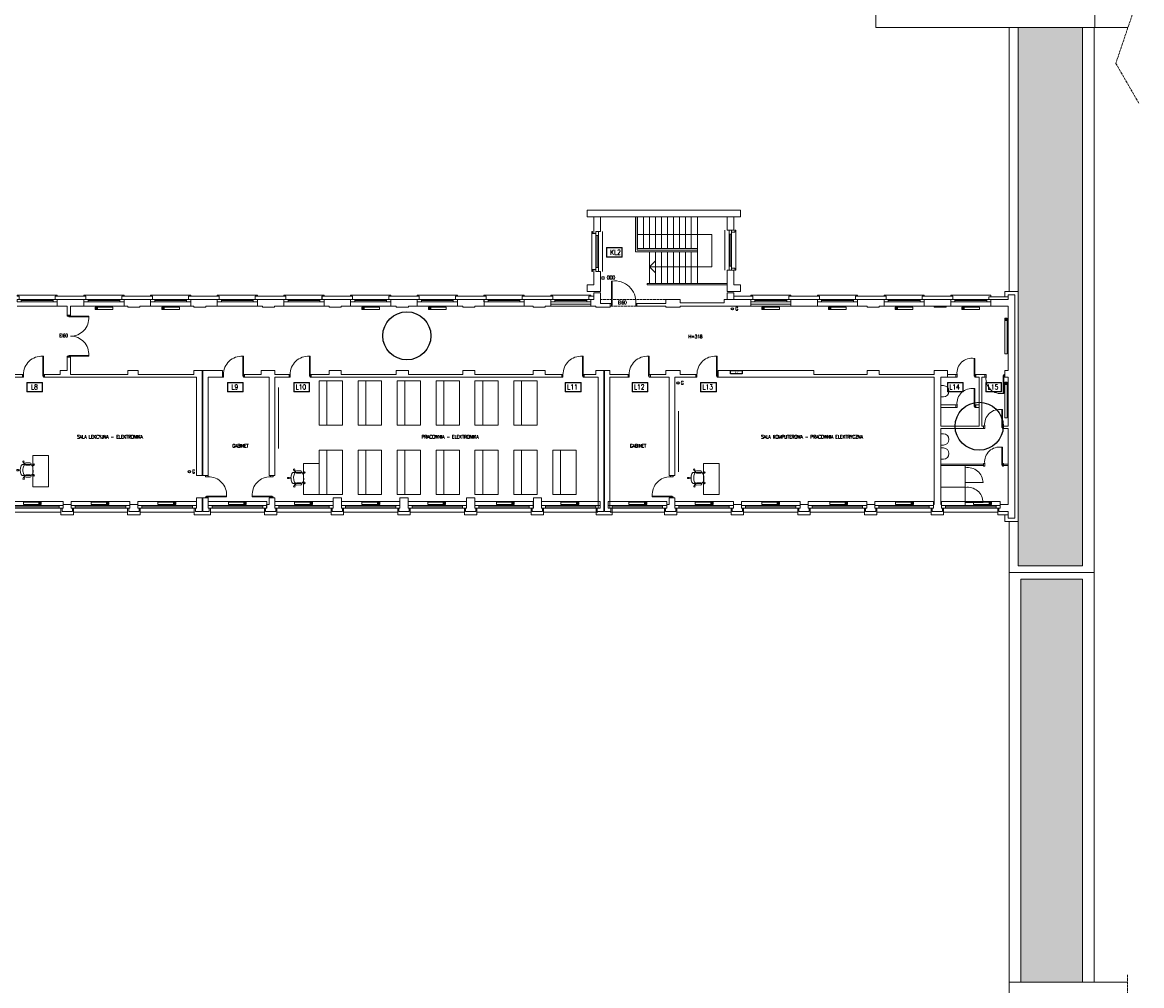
# Model space of a CAD drawing. Header units: millimetres. Extents: x -20020 to 55682, y 3351 to 17623.
# Tile 47 of 49: x 35066 to 40096, y 5928 to 10258. Entities that reach past the tile are written whole.
import ezdxf

# ---------------------------------------------------------------- set-up
doc = ezdxf.new("R2010")
doc.units = ezdxf.units.MM
doc.linetypes.add('ACAD_ISO02W100', pattern=[15, 12, -3])
doc.layers.get('0').update_dxf_attribs({"color": 252, "lineweight": 9})
for name, color, linetype, lineweight in [('0 - przerywana', 252, 'ACAD_ISO02W100', 9), ('0- stolarka', 252, 'Continuous', 9), ('0- widokowe', 252, 'Continuous', 9), ('000 STOLARKA', 252, 'Continuous', 9), ('000- DODATKI', 252, 'Continuous', 9), ('000- ŚCIANY', 252, 'Continuous', 9), ('000-NUMERY SALI', 252, 'Continuous', 9), ('Grzejniki CO na rzucie', 252, 'Continuous', 9), ('PIK_09_MEBLE', 252, 'Continuous', 9)]:
    doc.layers.add(name, color=color, linetype=linetype, lineweight=lineweight)
doc.layers.add('Znaki bezp.', color=10, linetype='Continuous')
doc.styles.add('GENERATED_STYLE_7', font='txt', dxfattribs={"width": 0.8})
doc.styles.get("Standard").update_dxf_attribs({"font": 'romans.shx', "width": 0.7})

# ---------------------------------------------------------------- blocks, each defined once
blk = doc.blocks.new('d90')
at = {"layer": '0- stolarka'}
for points in [[(-270.5, 3071.8), (-270.5, 3161.8), (-267.5, 3161.8), (-267.5, 3071.8), (-270.5, 3071.8)], [(-275.5, 3079.3), (-270.5, 3079.3), (-270.5, 3067.3), (-275.5, 3067.3), (-275.5, 3079.3)], [(-180.5, 3079.3), (-175.5, 3079.3), (-175.5, 3067.3), (-180.5, 3067.3), (-180.5, 3079.3)]]:
    blk.add_lwpolyline(points, dxfattribs=at)
blk.add_lwpolyline([(-180.5, 3079.3, 0.437586), (-267.5, 3161.8, 1.233982)], format="xyb", dxfattribs=at)
blk = doc.blocks.new('drzwi 2x90')
at = {"layer": '0- stolarka'}
for points in [[(5795.1, 5333.8), (5795.1, 5328.8), (5810.1, 5328.8), (5810.1, 5333.8), (5795.1, 5333.8)], [(5802.6, 5328.8), (5712.6, 5328.8), (5712.6, 5325.8), (5802.6, 5325.8), (5802.6, 5328.8)], [(5802.6, 5148.8), (5712.6, 5148.8), (5712.6, 5151.8), (5802.6, 5151.8), (5802.6, 5148.8)], [(5795.1, 5143.8), (5795.1, 5148.8), (5810.1, 5148.8), (5810.1, 5143.8), (5795.1, 5143.8)]]:
    blk.add_lwpolyline(points, dxfattribs=at)
for points in [[(5795.1, 5238.8, -0.437586), (5712.6, 5325.8, -1.233982)], [(5795.1, 5238.8, 0.437586), (5712.6, 5151.8, 1.233982)]]:
    blk.add_lwpolyline(points, format="xyb", dxfattribs=at)
blk = doc.blocks.new('OKNO 01')
at = {"layer": '0- stolarka'}
for points in [[(-526.8, 5012.8), (-706.8, 5012.8), (-706.8, 5001.8), (-526.8, 5001.8), (-526.8, 5012.8)], [(-688.6, 5012.8), (-688.6, 5001.8)], [(-688.6, 5007.3), (-545, 5007.3)], [(-545, 5012.8), (-545, 5001.8)]]:
    blk.add_lwpolyline(points, dxfattribs=at)
at = {"layer": '0- widokowe'}
for points in [[(-706.8, 5027.8), (-706.8, 5031.8), (-526.8, 5031.8), (-526.8, 5027.8)], [(-697.8, 5012.8), (-697.8, 5027.8), (-706.8, 5027.8)], [(-706.8, 4982.8), (-526.8, 4982.8)], [(-535.9, 5012.8), (-535.9, 5027.8), (-526.8, 5027.8)]]:
    blk.add_lwpolyline(points, dxfattribs=at)
blk = doc.blocks.new('OKNO 02')
at = {"layer": '0- stolarka'}
for points in [[(-795.8, 4074.8), (-532.4, 4074.8), (-532.4, 4085.8), (-795.8, 4085.8), (-795.8, 4074.8)], [(-777.7, 4074.8), (-777.7, 4085.8)], [(-550.6, 4080.3), (-777.7, 4080.3)], [(-550.6, 4074.8), (-550.6, 4085.8)]]:
    blk.add_lwpolyline(points, dxfattribs=at)
at = {"layer": '0- widokowe'}
for points in [[(-532.4, 4104.8), (-795.8, 4104.8)], [(-795.8, 4085.8), (-795.8, 4104.8)], [(-532.4, 4085.8), (-532.4, 4104.8)], [(-542.4, 4055.8), (-542.4, 4055.8), (-785.8, 4055.8), (-785.8, 4055.8)]]:
    blk.add_lwpolyline(points, dxfattribs=at)
blk = doc.blocks.new('d80')
at = {"layer": '0- stolarka'}
for points in [[(-1033.6, 5476.6), (-1033.6, 5471.6), (-1045.6, 5471.6), (-1045.6, 5476.6), (-1033.6, 5476.6)], [(-1041.1, 5471.6), (-961.1, 5471.6), (-961.1, 5468.6), (-1041.1, 5468.6), (-1041.1, 5471.6)], [(-1033.6, 5391.6), (-1033.6, 5386.6), (-1045.6, 5386.6), (-1045.6, 5391.6), (-1033.6, 5391.6)]]:
    blk.add_lwpolyline(points, dxfattribs=at)
blk.add_lwpolyline([(-1033.6, 5391.6, 0.496076), (-961.1, 5468.6, 1.233982)], format="xyb", dxfattribs=at)
blk = doc.blocks.new('INNY_P_ALH_LEFT_P_90_80_80_30_10')
for p, q in [((-380, -70), (-280, -70)), ((-380, -90), (-320, -90)), ((-380, -110), (-280, -110)), ((-380, -130), (-320, -130))]:
    blk.add_line(p, q)
for points in [[(-320, -50), (-320, 0), (-280, 0), (-280, -50)], [(280, -50), (280, 0), (320, 0), (320, -50)], [(-400, -150), (400, -150), (400, -50), (-400, -50), (-400, -150)]]:
    blk.add_lwpolyline(points)
blk = doc.blocks.new('GRZEJNIK DUŻY')
for p, q in [((-380, -70), (-280, -70)), ((-380, -90), (-320, -90)), ((-380, -110), (-280, -110)), ((-380, -130), (-320, -130))]:
    blk.add_line(p, q)
for points in [[(-320, -50), (-320, 0), (-280, 0), (-280, -50)], [(1080, -50), (1080, 0), (1120, 0), (1120, -50)], [(-400, -150), (1200, -150), (1200, -50), (-400, -50), (-400, -150)]]:
    blk.add_lwpolyline(points)
blk = doc.blocks.new('Z$W@#14095')
at = {"layer": 'PIK_09_MEBLE', "linetype": 'Continuous'}
for p, q in [((20.7, 60.7), (24.8, 63.6)), ((25.3, 54.2), (20.7, 60.7)), ((24.8, 63.6), (29.4, 57.1)), ((26.9, 55.4), (25.3, 54.2)), ((26.9, 55.4), (27.8, 56.1)), ((31.8, 48.4), (26.9, 55.4)), ((29.4, 57.1), (27.9, 56.1)), ((27.9, 56.1), (33.2, 48.9)), ((34.4, 49.3), (56.9, 56.5)), ((54.1, 63), (36.6, 57.4)), ((39.7, 47.9), (57.2, 53.5)), ((54.1, 63), (54.1, 63)), ((56.9, 56.5), (59.4, 56.5)), ((59.4, 56.5), (62, 56.1)), ((62, 56.1), (64.4, 55.3)), ((64.4, 55.3), (66.7, 54.1)), ((66.6, 57.1), (71.3, 63.5)), ((68.1, 56), (66.6, 57.1)), ((66.7, 54.1), (68.1, 56)), ((69.1, 55.2), (67.8, 53.4)), ((67.8, 53.4), (69.7, 51.8)), ((68, 56), (69, 55.3)), ((70.6, 54.1), (69.1, 55.2)), ((69.7, 51.8), (71.3, 49.8)), ((75.3, 60.6), (70.6, 54.1)), ((71.3, 63.5), (75.3, 60.6)), ((6.1, 16.6), (13.8, 19.1)), ((7.7, 11.9), (6.1, 16.6)), ((15.3, 14.3), (7.7, 11.9)), ((13.8, 19.1), (14.3, 17.3)), ((14.3, 17.3), (22, 19.8)), ((14.7, 16.1), (14.3, 17.3)), ((22.4, 18.5), (14.7, 16.1)), ((14.7, 16.1), (15.3, 14.3)), ((19.9, 38.6), (20.2, 40.2)), ((19.9, 29.1), (19.9, 38.6)), ((22, 19.8), (19.9, 29.1)), ((20.2, 40.2), (20.8, 41.8)), ((20.8, 41.8), (21.6, 43.2)), ((21.6, 43.2), (22.6, 44.5)), ((22, 19.8), (22.4, 18.5)), ((26.2, 9.7), (22.4, 18.5)), ((22.6, 44.5), (23.8, 45.7)), ((23.8, 45.7), (31.8, 48.4)), ((31.7, 2), (26.2, 9.7)), ((32.9, 0.8), (31.7, 2)), ((31.8, 48.5), (33.2, 49)), ((34.3, -0.1), (32.9, 0.8)), ((33.2, 48.9), (34.4, 49.3)), ((47.1, 1), (39, -1.5)), ((39.7, 47.9), (39.7, 47.9)), ((47.1, 1), (48.5, 1.5)), ((47.2, -7.6), (47.1, 1)), ((48.5, 1.4), (48.4, -7.6)), ((49.7, 1.7), (48.5, 1.4)), ((72.2, 9), (49.7, 1.7)), ((70.6, 11.7), (53.1, 6.1)), ((56.2, -3.4), (73.7, 2.2)), ((70.6, 11.7), (70.6, 11.7)), ((71.3, 49.8), (72.6, 47.7)), ((74.3, 10.5), (72.2, 9)), ((72.6, 47.7), (73.6, 45.4)), ((73.6, 45.4), (79.2, 27.8)), ((76.1, 12.3), (74.3, 10.5)), ((77.6, 14.4), (76.1, 12.3)), ((78.8, 16.7), (77.6, 14.4)), ((81, 16), (78.8, 16.7)), ((79.2, 27.8), (79.8, 25.3)), ((79.8, 20.3), (79.2, 17.8)), ((79.2, 17.8), (81.4, 17.1)), ((79.8, 25.3), (80, 22.8)), ((80, 22.8), (79.8, 20.3)), ((80.4, 14.2), (81, 16)), ((88, 11.7), (80.4, 14.2)), ((80.8, 15.7), (81.3, 17.2)), ((81.4, 17.1), (81.9, 18.9)), ((81.9, 18.9), (89.6, 16.4)), ((89.6, 16.4), (88, 11.7)), ((35.8, -0.8), (34.3, -0.1)), ((37.4, -1.3), (35.8, -0.8)), ((39, -1.5), (37.4, -1.3)), ((45.3, -15.6), (45.2, -7.6)), ((45.2, -7.6), (47.2, -7.6)), ((50.3, -15.6), (45.3, -15.6)), ((47.1, -7.5), (48.3, -7.5)), ((48.4, -7.6), (50.2, -7.6)), ((50.2, -7.6), (50.3, -15.6)), ((56.2, -3.4), (56.2, -3.4))]:
    blk.add_line(p, q, dxfattribs=at)
for centre, radius, start, end in [((38.1, 52.6), 5, 107.8491, 287.8491), ((55.6, 58.3), 5, 287.8491, 107.8491), ((58.1, 40.5), 16.2, 53.6526, 58.1201), ((74.9, 37.7), 44, 173.9437, 199.7938), ((41.4, 41.3), 10.3, 130.9193, 174.1814), ((75.8, 34.9), 44, 195.9043, 221.7545), ((50.7, 12.5), 10.3, 221.5167, 264.7788), ((54.6, 1.3), 5, 107.8491, 287.8491), ((72.1, 7), 5, 287.8491, 107.8491), ((63.8, 22.9), 16.2, 337.578, 342.0456)]:
    blk.add_arc(centre, radius, start, end, dxfattribs=at)

msp = doc.modelspace()

# ---------------------------------------------------------------- hatches: boundary and pattern name
at = {"layer": '0- widokowe', "transparency": 33554687}
h = msp.add_hatch(dxfattribs=at)
h.set_pattern_fill('AR-CONC', color=256, scale=0.5)
h.paths.add_polyline_path([(39541.2, 8013.81), (39541.2, 7814.81), (39830.86, 7814.81), (39830.86, 10235.81), (39541.2, 10235.81), (39541.2, 9047.81)])
h.paths.add_polyline_path([(39830.86, 7754.81), (39553.55, 7754.81), (39553.55, 5942.81), (39830.86, 5942.81)])

# ---------------------------------------------------------------- linework, layer by layer
at = {"layer": '0 - przerywana'}
for points in [[(40032.87, 11354.89), (39967.33, 11289.36), (40063.13, 11123.36), (39991, 10970.57), (40047.37, 10786.71), (39970.44, 10575.77), (40073.35, 10349.49), (39980.38, 10074.18), (40084.69, 9893.5)], [(37958.23, 9012.81), (37664.29, 9012.81)], [(37828.23, 8982.81), (37708.23, 8982.81)], [(40032.87, 5975.67), (40032.87, 5873.49), (39967.33, 5807.95), (40063.13, 5641.95), (39991, 5489.16), (40047.37, 5305.3), (39970.44, 5094.36), (40073.35, 4868.08), (39980.38, 4592.77), (40084.69, 4412.09), (39975.8, 4223.48), (40096.21, 4014.93), (40061.69, 3886.12), (40032.87, 3778.54), (40032.87, 3665.28)]]:
    msp.add_lwpolyline(points, dxfattribs=at)
at = {"layer": '0- stolarka'}
for points in [[(37713.23, 8987.31), (37713.23, 9095.31), (37716.23, 9095.31), (37716.23, 8987.31), (37713.23, 8987.31)], [(38519.28, 9012.81), (38339.28, 9012.81), (38339.28, 9001.81), (38519.28, 9001.81), (38519.28, 9012.81)], [(38357.44, 9012.81), (38357.44, 9001.81)], [(38357.44, 9007.31), (38501.11, 9007.31)], [(38501.11, 9001.81), (38501.11, 9012.81)], [(38818.94, 9012.81), (38638.94, 9012.81), (38638.94, 9001.81), (38818.94, 9001.81), (38818.94, 9012.81)], [(38657.11, 9007.31), (38800.77, 9007.31)], [(38800.77, 9001.81), (38800.77, 9012.81)], [(39118.6, 9012.81), (38938.6, 9012.81), (38938.6, 9001.81), (39118.6, 9001.81), (39118.6, 9012.81)], [(38956.77, 9012.81), (38956.77, 9001.81)], [(38956.77, 9007.31), (39100.43, 9007.31)], [(39100.43, 9001.81), (39100.43, 9012.81)], [(39418.26, 9012.81), (39238.26, 9012.81), (39238.26, 9001.81), (39418.26, 9001.81), (39418.26, 9012.81)], [(39256.43, 9012.81), (39256.43, 9001.81)], [(39256.43, 9007.31), (39400.09, 9007.31)], [(39400.09, 9001.81), (39400.09, 9012.81)], [(37708.23, 8994.81), (37713.23, 8994.81), (37713.23, 8982.81), (37708.23, 8982.81), (37708.23, 8994.81)], [(37823.23, 8994.81), (37828.23, 8994.81), (37828.23, 8982.81), (37823.23, 8982.81), (37823.23, 8994.81)], [(39193.43, 8168.81), (39303.43, 8168.81), (39303.43, 8266.81)], [(39303.43, 8168.81), (39303.43, 8085.81)]]:
    msp.add_lwpolyline(points, dxfattribs=at)
for points in [[(37823.23, 8994.81, 0.471246), (37716.23, 9095.31, 1.2339823)], [(39193.43, 8625.52), (39193.43, 8575.09), (39205.21, 8575.09, 1), (39205.21, 8625.52), (39193.43, 8625.52)], [(39193.43, 8408.5), (39193.43, 8358.07), (39205.21, 8358.07, 1), (39205.21, 8408.5), (39193.43, 8408.5)], [(39193.43, 8294.44), (39193.43, 8344.87), (39205.21, 8344.87, -1), (39205.21, 8294.44), (39193.43, 8294.44)], [(39303.43, 8189.17), (39383.43, 8189.17, 0.4617866), (39303.43, 8255.8, 0.8329065)], [(39303.43, 8100.5), (39383.43, 8100.5, 0.4617866), (39303.43, 8167.13, 0.8329065)]]:
    msp.add_lwpolyline(points, format="xyb", dxfattribs=at)
for points in [[(36399.9, 8446.75), (36399.9, 8646.75), (36434.9, 8646.75), (36434.9, 8446.75)], [(36434.9, 8446.75), (36434.9, 8646.75), (36504.9, 8646.75), (36504.9, 8446.75)], [(36574.9, 8446.75), (36574.9, 8646.75), (36609.9, 8646.75), (36609.9, 8446.75)], [(36609.9, 8446.75), (36609.9, 8646.75), (36679.9, 8646.75), (36679.9, 8446.75)], [(36749.9, 8446.75), (36749.9, 8646.75), (36784.9, 8646.75), (36784.9, 8446.75)], [(36784.9, 8446.75), (36784.9, 8646.75), (36854.9, 8646.75), (36854.9, 8446.75)], [(36924.9, 8446.75), (36924.9, 8646.75), (36959.9, 8646.75), (36959.9, 8446.75)], [(36959.9, 8446.75), (36959.9, 8646.75), (37029.9, 8646.75), (37029.9, 8446.75)], [(37099.9, 8446.75), (37099.9, 8646.75), (37134.9, 8646.75), (37134.9, 8446.75)], [(37134.9, 8446.75), (37134.9, 8646.75), (37204.9, 8646.75), (37204.9, 8446.75)], [(37274.9, 8446.75), (37274.9, 8646.75), (37309.9, 8646.75), (37309.9, 8446.75)], [(37309.9, 8446.75), (37309.9, 8646.75), (37379.9, 8646.75), (37379.9, 8446.75)], [(36399.9, 8135.58), (36399.9, 8335.58), (36434.9, 8335.58), (36434.9, 8135.58)], [(36434.9, 8135.58), (36434.9, 8335.58), (36504.9, 8335.58), (36504.9, 8135.58)], [(36574.9, 8135.58), (36574.9, 8335.58), (36609.9, 8335.58), (36609.9, 8135.58)], [(36609.9, 8135.58), (36609.9, 8335.58), (36679.9, 8335.58), (36679.9, 8135.58)], [(36749.9, 8135.58), (36749.9, 8335.58), (36784.9, 8335.58), (36784.9, 8135.58)], [(36784.9, 8135.58), (36784.9, 8335.58), (36854.9, 8335.58), (36854.9, 8135.58)], [(36924.9, 8135.58), (36924.9, 8335.58), (36959.9, 8335.58), (36959.9, 8135.58)], [(36959.9, 8135.58), (36959.9, 8335.58), (37029.9, 8335.58), (37029.9, 8135.58)], [(37099.9, 8135.58), (37099.9, 8335.58), (37134.9, 8335.58), (37134.9, 8135.58)], [(37134.9, 8135.58), (37134.9, 8335.58), (37204.9, 8335.58), (37204.9, 8135.58)], [(37274.9, 8135.58), (37274.9, 8335.58), (37309.9, 8335.58), (37309.9, 8135.58)], [(37309.9, 8135.58), (37309.9, 8335.58), (37379.9, 8335.58), (37379.9, 8135.58)], [(37449.9, 8135.58), (37449.9, 8335.58), (37484.9, 8335.58), (37484.9, 8135.58)], [(37484.9, 8135.58), (37484.9, 8335.58), (37554.9, 8335.58), (37554.9, 8135.58)]]:
    msp.add_lwpolyline(points, close=True, dxfattribs=at)
at = {"layer": '0- widokowe'}
msp.add_lwpolyline([(39886.2, 10235.81), (38902.2, 10235.81), (38902.2, 17554.14), (39886.2, 17554.14)], close=True, dxfattribs=at)
for points in [[(39501.2, 9047.81), (39501.2, 10235.81)], [(39541.2, 9047.81), (39541.2, 10235.81)], [(39830.86, 7814.81), (39830.86, 10235.81)], [(39883.2, 5942.81), (39883.2, 10235.81)], [(39886.2, 10235.81), (40034.96, 10235.81)], [(37820.91, 9241.4), (37820.91, 9383.81)], [(37828.5, 9233.81), (37828.5, 9383.81)], [(37830.81, 9383.81), (37830.81, 9241.4)], [(37857.81, 9383.81), (37857.81, 9241.4)], [(37884.81, 9383.81), (37884.81, 9241.4)], [(37911.81, 9383.81), (37911.81, 9241.4)], [(37938.81, 9383.81), (37938.81, 9305.02)], [(37965.81, 9383.81), (37965.81, 9241.4)], [(37992.81, 9383.81), (37992.81, 9241.4)], [(38019.81, 9383.81), (38019.81, 9241.4)], [(38045.81, 9383.81), (38045.81, 9241.4)], [(38071.81, 9383.81), (38071.81, 9241.4)], [(38099.81, 9383.81), (38099.81, 9083.81)], [(37830.81, 9305.02), (37938.81, 9305.02)], [(37830.81, 9299.81), (37830.81, 9241.4)], [(37938.81, 9305.02), (37938.81, 9241.4)], [(37938.81, 9305.02), (38164.77, 9305.02), (38164.77, 9159.34), (38099.81, 9159.34)], [(37820.91, 9226.22), (37820.91, 9241.4)], [(37820.91, 9226.22), (38099.81, 9226.22)], [(37828.5, 9241.4), (38099.81, 9241.4)], [(37828.5, 9233.81), (38099.81, 9233.81)], [(37884.81, 9226.22), (37884.81, 9083.81)], [(37911.81, 9226.22), (37911.81, 9083.81)], [(37938.81, 9226.22), (37938.81, 9083.81)], [(37965.81, 9226.22), (37965.81, 9083.81)], [(37992.81, 9226.22), (37992.81, 9083.81)], [(38019.81, 9226.22), (38019.81, 9083.81)], [(38045.81, 9226.22), (38045.81, 9083.81)], [(38071.81, 9226.22), (38071.81, 9083.81)], [(38099.81, 9159.34), (38099.81, 9159.34), (38099.81, 9159.34), (37884.81, 9159.5), (37911.81, 9186.5)], [(37884.81, 9159.5), (37911.81, 9132.5)], [(38233.81, 9143.81), (38233.81, 9083.81), (37874.32, 9083.81)], [(37874.32, 9083.81), (37874.32, 9077.81), (38233.81, 9077.81)], [(35213.9, 9012.81), (35213.9, 9027.81), (35222.99, 9027.81)], [(35351.66, 9012.81), (35351.66, 9027.81), (35222.99, 9027.81)], [(35513.57, 9012.81), (35513.57, 9027.81), (35522.65, 9027.81)], [(35651.32, 9012.81), (35651.32, 9027.81), (35522.65, 9027.81)], [(35813.23, 9012.81), (35813.23, 9027.81), (35822.31, 9027.81)], [(35813.23, 9012.81), (35813.23, 9027.81), (35822.31, 9027.81)], [(35950.98, 9012.81), (35950.98, 9027.81), (35822.31, 9027.81)], [(36112.89, 9012.81), (36112.89, 9027.81), (36121.98, 9027.81)], [(36112.89, 9012.81), (36112.89, 9027.81), (36121.98, 9027.81)], [(36250.64, 9012.81), (36250.64, 9027.81), (36121.98, 9027.81)], [(36412.55, 9012.81), (36412.55, 9027.81), (36421.64, 9027.81)], [(36412.55, 9012.81), (36412.55, 9027.81), (36421.64, 9027.81)], [(36550.31, 9012.81), (36550.31, 9027.81), (36421.64, 9027.81)], [(36712.22, 9012.81), (36712.22, 9027.81), (36721.3, 9027.81)], [(36849.97, 9012.81), (36849.97, 9027.81), (36721.3, 9027.81)], [(37011.88, 9012.81), (37011.88, 9027.81), (37020.96, 9027.81)], [(37011.88, 9012.81), (37011.88, 9027.81), (37020.96, 9027.81)], [(37149.63, 9012.81), (37149.63, 9027.81), (37020.96, 9027.81)], [(37311.54, 9012.81), (37311.54, 9027.81), (37320.63, 9027.81)], [(37449.29, 9012.81), (37449.29, 9027.81), (37320.63, 9027.81)], [(37611.2, 9012.81), (37611.2, 9027.81), (37620.29, 9027.81)], [(37611.2, 9012.81), (37611.2, 9027.81), (37620.29, 9027.81)], [(37620.29, 9027.81), (37634.29, 9027.81)], [(38348.28, 9012.81), (38348.28, 9027.81), (38263.81, 9027.81)], [(38339.28, 9027.81), (38339.28, 9031.81), (38519.28, 9031.81), (38519.28, 9027.81)], [(38510.19, 9012.81), (38510.19, 9027.81), (38519.28, 9027.81)], [(38647.94, 9012.81), (38647.94, 9027.81), (38519.28, 9027.81)], [(38638.94, 9027.81), (38638.94, 9031.81), (38818.94, 9031.81), (38818.94, 9027.81)], [(38809.85, 9012.81), (38809.85, 9027.81), (38818.94, 9027.81)], [(38947.61, 9012.81), (38947.61, 9027.81), (38818.94, 9027.81)], [(38938.6, 9027.81), (38938.6, 9031.81), (39118.6, 9031.81), (39118.6, 9027.81)], [(39109.52, 9012.81), (39109.52, 9027.81), (39118.6, 9027.81)], [(39247.27, 9012.81), (39247.27, 9027.81), (39118.6, 9027.81)], [(39238.26, 9027.81), (39238.26, 9031.81), (39418.26, 9031.81), (39418.26, 9024.81)], [(39409.18, 9012.81), (39409.18, 9024.81), (39496.2, 9024.81)], [(39481.2, 8043.81), (39481.2, 8013.81), (39541.2, 8013.81), (39541.2, 9047.81), (39481.2, 9047.81), (39481.2, 9024.81)], [(38339.28, 8982.81), (38519.28, 8982.81)], [(38638.94, 8982.81), (38818.94, 8982.81)], [(38938.6, 8982.81), (39118.6, 8982.81)], [(39238.26, 8982.81), (39418.26, 8982.81)], [(35295.39, 8074.81), (35295.39, 8043.81), (35239.39, 8043.81), (35239.39, 8074.81)], [(35595.05, 8074.81), (35595.05, 8043.81), (35539.05, 8043.81), (35539.05, 8074.81)], [(35910.93, 8074.81), (35910.93, 8043.81), (35838.71, 8043.81), (35838.71, 8074.81)], [(36209.7, 8074.81), (36209.7, 8043.81), (36153.7, 8043.81), (36153.7, 8074.81)], [(36509.36, 8074.81), (36509.36, 8043.81), (36453.36, 8043.81), (36453.36, 8074.81)], [(36809.24, 8074.81), (36809.24, 8043.81), (36753.02, 8043.81), (36753.02, 8074.81)], [(37108.9, 8074.81), (37108.9, 8043.81), (37052.69, 8043.81), (37052.69, 8074.81)], [(37408.35, 8074.81), (37408.35, 8043.81), (37352.35, 8043.81), (37352.35, 8074.81)], [(37716.23, 8074.81), (37716.23, 8043.81), (37644.01, 8043.81), (37644.01, 8074.81)], [(38007.67, 8074.81), (38007.67, 8043.81), (37951.67, 8043.81), (37951.67, 8074.81)], [(38307.34, 8074.81), (38307.34, 8043.81), (38251.34, 8043.81), (38251.34, 8074.81)], [(38607, 8074.81), (38607, 8043.81), (38551, 8043.81), (38551, 8074.81)], [(38906.66, 8074.81), (38906.66, 8043.81), (38850.66, 8043.81), (38850.66, 8074.81)], [(39206.32, 8074.81), (39206.32, 8043.81), (39150.32, 8043.81), (39150.32, 8074.81)], [(39496.2, 8043.81), (39449.99, 8043.81), (39449.99, 8074.81)], [(39501.2, 5942.81), (39501.2, 8013.81)], [(39541.2, 8013.81), (39541.2, 7814.81)], [(39541.2, 7814.81), (39830.86, 7814.81)], [(39501.2, 7784.81), (39883.2, 7784.81)], [(39553.55, 5942.81), (39553.55, 7754.81)], [(39553.55, 7754.81), (39830.86, 7754.81)], [(39830.86, 5942.81), (39830.86, 7754.81)], [(39501.2, 5942.81), (39501.2, 5032.81)], [(39501.2, 5942.81), (40032.87, 5942.81)]]:
    msp.add_lwpolyline(points, dxfattribs=at)
at = {"layer": '000 STOLARKA'}
for points in [[(39261.77, 8527.13), (39261.77, 8539.13), (39193.43, 8539.13)], [(39261.77, 8527.13), (39193.43, 8527.13)], [(39365.99, 8527.13), (39351.77, 8527.13), (39351.77, 8539.13), (39365.99, 8539.13)], [(39193.43, 8266.81), (39386.19, 8266.81), (39386.19, 8272.81), (39193.43, 8272.81)], [(39496.2, 8272.81), (39476.19, 8272.81), (39476.19, 8266.81), (39496.2, 8266.81)]]:
    msp.add_lwpolyline(points, dxfattribs=at)
at = {"layer": '000- DODATKI'}
msp.add_lwpolyline([(37670.46, 9114.83), (37681.42, 9114.83), (37681.42, 9103.87), (37670.46, 9103.87)], close=True, dxfattribs=at)
for points in [[(36217.02, 8616.09), (36217.02, 8343.24)], [(38014.83, 8510.1), (38014.83, 8237.25)]]:
    msp.add_lwpolyline(points, dxfattribs=at)
at = {"layer": '000- ŚCIANY'}
for points in [[(37634.29, 9383.81), (37604.29, 9383.81), (37604.29, 9413.81), (38263.81, 9413.81), (38293.81, 9413.81), (38293.81, 9383.81), (37664.29, 9383.81)], [(37664.29, 9318.81), (37664.29, 9383.81), (37634.29, 9383.81), (37634.29, 9318.81)], [(38263.81, 9323.81), (38263.81, 9383.81), (38233.81, 9383.81), (38233.81, 9323.81)], [(38233.81, 9383.81), (38233.81, 9323.81)], [(37634.29, 9318.81), (37634.29, 9309.8), (37643.79, 9309.8), (37643.79, 9318.81)], [(37643.79, 9318.81), (37664.29, 9318.81)], [(38263.81, 9323.81), (38233.81, 9323.81)], [(37634.29, 9138.81), (37634.29, 9147.89), (37643.79, 9147.89), (37643.79, 9138.81)], [(37634.29, 9143.81), (37634.29, 9077.81)], [(37634.29, 9077.81), (37634.29, 9143.81), (37634.29, 9143.81)], [(37634.29, 9047.81), (37664.29, 9047.81), (37664.29, 9138.81)], [(37643.79, 9138.81), (37664.29, 9138.81)], [(38233.81, 9143.81), (38233.81, 9047.81)], [(38263.81, 9143.81), (38233.81, 9143.81)], [(38263.81, 9077.81), (38263.81, 9143.81)], [(37634.29, 9047.81), (37604.29, 9047.81), (37604.29, 9077.81), (37634.29, 9077.81)], [(38233.81, 9047.81), (38263.81, 9047.81), (38293.81, 9047.81), (38293.81, 9077.81), (38263.81, 9077.81)], [(35222.99, 8982.81), (35222.99, 9012.81)], [(35222.99, 9012.81), (35342.65, 9012.81)], [(35342.65, 8982.81), (35342.65, 9012.81)], [(35522.65, 8982.81), (35522.65, 9012.81)], [(35522.65, 9012.81), (35642.31, 9012.81)], [(35642.31, 8982.81), (35642.31, 9012.81)], [(35822.31, 8982.81), (35822.31, 9012.81)], [(35822.31, 9012.81), (35941.98, 9012.81)], [(35822.31, 8982.81), (35822.31, 9012.81)], [(35941.98, 8982.81), (35941.98, 9012.81)], [(36121.98, 8982.81), (36121.98, 9012.81)], [(36121.98, 9012.81), (36241.64, 9012.81)], [(36121.98, 8982.81), (36121.98, 9012.81)], [(36241.64, 8982.81), (36241.64, 9012.81)], [(36421.64, 8982.81), (36421.64, 9012.81)], [(36421.64, 9012.81), (36541.3, 9012.81)], [(36541.3, 8982.81), (36541.3, 9012.81)], [(36721.3, 8982.81), (36721.3, 9012.81)], [(36721.3, 9012.81), (36840.96, 9012.81)], [(36840.96, 8982.81), (36840.96, 9012.81)], [(37020.96, 8982.81), (37020.96, 9012.81)], [(37020.96, 9012.81), (37140.63, 9012.81)], [(37020.96, 8982.81), (37020.96, 9012.81)], [(37140.63, 8982.81), (37140.63, 9012.81)], [(37320.63, 8982.81), (37320.63, 9012.81)], [(37320.63, 9012.81), (37440.29, 9012.81)], [(37440.29, 8982.81), (37440.29, 9012.81)], [(37620.29, 8982.81), (37620.29, 9012.81)], [(37620.29, 9012.81), (37634.29, 9012.81)], [(37620.29, 9012.81), (37634.29, 9012.81)], [(37664.29, 8994.81), (37664.29, 9042.81), (37634.29, 9042.81), (37634.29, 9012.81)], [(37958.23, 8994.81), (37958.23, 9012.81), (38022.89, 9012.81), (38022.89, 8997.81)], [(38219.61, 8997.81), (38219.61, 9012.81)], [(38219.61, 9012.81), (38339.28, 9012.81)], [(38233.81, 9047.81), (38263.81, 9047.81)], [(38233.81, 9012.81), (38233.81, 9042.81), (38263.81, 9042.81), (38263.81, 9012.81)], [(38339.28, 8982.81), (38339.28, 9012.81)], [(38519.28, 8982.81), (38519.28, 9012.81)], [(38519.28, 9012.81), (38638.94, 9012.81)], [(38638.94, 8982.81), (38638.94, 9012.81)], [(38657.11, 9012.81), (38657.11, 9001.81)], [(38818.94, 8982.81), (38818.94, 9012.81)], [(38818.94, 9012.81), (38938.6, 9012.81)], [(38938.6, 8982.81), (38938.6, 9012.81)], [(39118.6, 8982.81), (39118.6, 9012.81)], [(39118.6, 9012.81), (39238.26, 9012.81)], [(39238.26, 8982.81), (39238.26, 9012.81)], [(39496.2, 9012.81), (39418.26, 9012.81)], [(39418.26, 8982.81), (39418.26, 9012.81)], [(39496.2, 9012.81), (39496.2, 9032.81), (39526.2, 9032.81)], [(39526.2, 8972.81), (39526.2, 9032.81)], [(35266.85, 8982.81), (35222.99, 8982.81)], [(35266.85, 8942.81), (35266.85, 8982.81)], [(35342.65, 8982.81), (35281.85, 8982.81)], [(35281.85, 8982.81), (35281.85, 8942.81)], [(35540.03, 8982.81), (35522.65, 8982.81)], [(35540.03, 8982.81), (35540.03, 8978.31), (35594.03, 8978.31), (35594.03, 8982.81)], [(35642.31, 8982.81), (35594.03, 8982.81)], [(35836.03, 8982.81), (35822.31, 8982.81)], [(35836.03, 8982.81), (35836.03, 8978.31), (35890.03, 8978.31), (35890.03, 8982.81)], [(35941.98, 8982.81), (35890.03, 8982.81)], [(36144.93, 8982.81), (36121.98, 8982.81)], [(36144.93, 8982.81), (36144.93, 8978.31), (36198.93, 8978.31), (36198.93, 8982.81)], [(36241.64, 8982.81), (36198.93, 8982.81)], [(36444.59, 8982.81), (36421.64, 8982.81)], [(36444.59, 8982.81), (36444.59, 8978.31), (36498.59, 8978.31), (36498.59, 8982.81)], [(36541.3, 8982.81), (36498.59, 8982.81)], [(36746.59, 8982.81), (36721.3, 8982.81)], [(36746.59, 8982.81), (36746.59, 8978.31), (36800.59, 8978.31), (36800.59, 8982.81)], [(36840.96, 8982.81), (36800.59, 8982.81)], [(37044.9, 8982.81), (37020.96, 8982.81)], [(37044.9, 8982.81), (37044.9, 8978.31), (37098.9, 8978.31), (37098.9, 8982.81)], [(37140.63, 8982.81), (37098.9, 8982.81)], [(37361.56, 8982.81), (37320.63, 8982.81)], [(37361.56, 8982.81), (37361.56, 8978.31), (37415.56, 8978.31), (37415.56, 8982.81)], [(37440.29, 8982.81), (37415.56, 8982.81)], [(37620.29, 8982.81), (37440.29, 8982.81), (37440.29, 8990.81), (37620.29, 8990.81), (37620.29, 8982.81)], [(37643.56, 8982.81), (37620.29, 8982.81)], [(37643.56, 8982.81), (37643.56, 8978.31), (37708.23, 8978.31), (37708.23, 8982.81)], [(37708.23, 8982.81), (37708.23, 8994.81), (37664.29, 8994.81)], [(37958.23, 8994.81), (37828.23, 8994.81), (37828.23, 8982.81), (37958.23, 8982.81)], [(37958.23, 8982.81), (37958.23, 8978.31), (38022.89, 8978.31), (38022.89, 8982.81)], [(38022.89, 8997.81), (38219.61, 8997.81)], [(38219.61, 8982.81), (38022.89, 8982.81)], [(38339.28, 8982.81), (38219.61, 8982.81)], [(38339.28, 8982.81), (38519.28, 8982.81), (38519.28, 8990.81), (38339.28, 8990.81), (38339.28, 8982.81)], [(38638.94, 8982.81), (38519.28, 8982.81)], [(38863, 8982.81), (38818.94, 8982.81)], [(38863, 8982.81), (38863, 8978.31), (38917, 8978.31), (38917, 8982.81)], [(38917, 8978.31), (38863, 8978.31)], [(38938.6, 8982.81), (38917, 8982.81)], [(39238.26, 8982.81), (39118.6, 8982.81)], [(39163.43, 8982.81), (39163.43, 8978.31), (39217.43, 8978.31), (39217.43, 8982.81)], [(39496.2, 8982.81), (39418.26, 8982.81)], [(39496.2, 8692.81), (39496.2, 8982.81), (39496.2, 8982.81)], [(39496.2, 8692.81), (39496.2, 8972.81)], [(39526.2, 8028.81), (39526.2, 8972.81)], [(35266.85, 8942.63), (35281.85, 8942.81)], [(35266.85, 8752.63), (35266.85, 8692.81)], [(35266.85, 8752.63), (35281.85, 8752.63)], [(35281.85, 8692.81), (35281.85, 8752.63)], [(35065.94, 8662.81), (35065.94, 8674.81), (34985.94, 8674.81), (34985.94, 8692.81)], [(35065.94, 8662.81), (34985.94, 8662.81)], [(35165.94, 8674.81), (35235.94, 8674.81), (35235.94, 8692.81)], [(35165.94, 8674.81), (35165.94, 8662.81)], [(35848.71, 8662.81), (35165.94, 8662.81)], [(35266.85, 8692.81), (35235.94, 8692.81)], [(35281.85, 8692.81), (35281.85, 8674.81), (35540.03, 8674.81), (35540.03, 8692.81), (35587.03, 8692.81), (35587.03, 8674.81), (35836.03, 8674.81), (35836.03, 8692.81), (35964.93, 8692.81), (35964.93, 8674.81), (35964.93, 8674.81)], [(35587.03, 8692.81), (35540.03, 8692.81)], [(35964.93, 8692.81), (35836.03, 8692.81)], [(35848.71, 8220.81), (35848.71, 8662.81)], [(35873.32, 8220.81), (35873.32, 8692.81)], [(35876.32, 8220.81), (35876.32, 8692.81)], [(35964.93, 8662.81), (35900.93, 8662.81)], [(35900.93, 8220.81), (35900.93, 8662.81)], [(35964.93, 8662.81), (35964.93, 8674.81)], [(36064.93, 8674.81), (36139.03, 8674.81), (36139.03, 8692.81), (36184.59, 8692.81)], [(36064.93, 8674.81), (36064.93, 8662.81)], [(36174.91, 8662.81), (36064.93, 8662.81)], [(36184.59, 8692.81), (36139.03, 8692.81)], [(36174.91, 8220.81), (36174.91, 8662.81)], [(36184.59, 8692.81), (36199.91, 8692.81)], [(36199.91, 8674.81), (36199.91, 8692.81)], [(36199.91, 8674.81), (36264.59, 8674.81)], [(36264.59, 8662.81), (36199.91, 8662.81)], [(36199.91, 8220.81), (36199.91, 8662.81)], [(36264.59, 8674.81), (36264.59, 8662.81)], [(36364.59, 8674.81), (36364.59, 8662.81)], [(36364.59, 8674.81), (36444.59, 8674.81)], [(36364.59, 8674.81), (36444.59, 8674.81)], [(36474.58, 8662.81), (36364.59, 8662.81)], [(36498.59, 8692.81), (36444.59, 8692.81)], [(36444.59, 8674.81), (36444.59, 8692.81)], [(36669.58, 8662.81), (36474.58, 8662.81)], [(36498.59, 8692.81), (36498.59, 8674.81), (36498.59, 8674.81), (36669.58, 8674.81)], [(36669.58, 8674.81), (36746.59, 8674.81)], [(37490.69, 8662.81), (36669.58, 8662.81)], [(36800.59, 8692.81), (36746.59, 8692.81)], [(36746.59, 8674.81), (36746.59, 8692.81), (36800.59, 8692.81), (36800.59, 8674.81)], [(36758.59, 8662.81), (36746.59, 8662.81)], [(36800.59, 8674.81), (37044.9, 8674.81)], [(37044.9, 8674.81), (37044.9, 8692.81), (37098.9, 8692.81), (37098.9, 8674.81)], [(37098.9, 8674.81), (37361.56, 8674.81)], [(37361.56, 8674.81), (37361.56, 8692.81), (37415.56, 8692.81), (37415.56, 8674.81)], [(37415.56, 8674.81), (37490.69, 8674.81)], [(37590.69, 8674.81), (37643.56, 8674.81), (37643.56, 8692.81), (37698.23, 8692.81)], [(37654.01, 8662.81), (37590.69, 8662.81)], [(37698.23, 8692.81), (37643.56, 8692.81)], [(37654.01, 8120.81), (37654.01, 8662.81)], [(37678.62, 8120.81), (37678.62, 8692.81)], [(37681.62, 8662.81), (37678.62, 8662.81)], [(37681.62, 8090.81), (37681.62, 8692.81)], [(37706.23, 8674.81), (37706.23, 8692.81), (37698.23, 8692.81)], [(37706.23, 8674.81), (37788.23, 8674.81), (37788.23, 8662.81)], [(37788.23, 8662.81), (37706.23, 8662.81)], [(37706.23, 8120.81), (37706.23, 8662.81)], [(37888.23, 8674.81), (37958.23, 8674.81), (37958.23, 8692.81)], [(37888.23, 8674.81), (37888.23, 8662.81)], [(37972.89, 8662.81), (37888.23, 8662.81)], [(38022.89, 8692.81), (37958.23, 8692.81)], [(37972.89, 8220.81), (37972.89, 8662.81)], [(37997.89, 8692.81), (38022.89, 8692.81), (38022.89, 8674.81), (38022.89, 8674.81), (38092.89, 8674.81), (38092.89, 8662.81)], [(38092.89, 8662.81), (37997.89, 8662.81)], [(37997.89, 8220.81), (37997.89, 8662.81)], [(38311.34, 8692.81), (38192.89, 8692.81)], [(38192.89, 8662.81), (38192.89, 8692.81)], [(38793, 8662.81), (38192.89, 8662.81)], [(38481.34, 8692.81), (38481.34, 8692.81), (38311.34, 8692.81), (38311.34, 8692.81)], [(38623, 8692.81), (38481.34, 8692.81)], [(39163.43, 8692.81), (39163.43, 8674.81), (38917, 8674.81), (38917, 8692.81), (38863, 8692.81), (38863, 8674.81), (38623, 8674.81)], [(38623, 8674.81), (38623, 8692.81)], [(39163.43, 8662.81), (38793, 8662.81)], [(38917, 8692.81), (38863, 8692.81)], [(39223.43, 8692.81), (39163.43, 8692.81)], [(39163.43, 8090.81), (39163.43, 8090.81), (39163.43, 8662.81)], [(39193.43, 8442.81), (39193.43, 8662.81)], [(39261.77, 8662.81), (39193.43, 8662.81)], [(39223.43, 8662.81), (39223.43, 8674.81), (39223.43, 8692.81)], [(39261.77, 8662.81), (39261.77, 8674.81), (39223.43, 8674.81)], [(39392.2, 8674.81), (39351.77, 8674.81), (39351.77, 8662.81)], [(39365.99, 8662.81), (39351.77, 8662.81)], [(39365.99, 8662.81), (39365.99, 8442.81)], [(39392.2, 8662.81), (39377.99, 8662.81)], [(39377.99, 8662.81), (39377.99, 8442.81)], [(39392.2, 8674.81), (39392.2, 8662.81)], [(39496.2, 8692.81), (39482.2, 8692.81)], [(39482.2, 8692.81), (39482.2, 8662.81), (39482.2, 8674.81)], [(39496.2, 8662.81), (39482.2, 8662.81)], [(39496.2, 8442.81), (39496.2, 8662.81)], [(39193.43, 8442.81), (39365.99, 8442.81)], [(39377.99, 8442.81), (39386.19, 8442.81), (39386.19, 8432.81), (39193.43, 8432.81)], [(39193.43, 8090.81), (39193.43, 8432.81)], [(39496.2, 8432.81), (39476.19, 8432.81), (39476.19, 8442.81), (39496.2, 8442.81)], [(39496.2, 8090.81), (39496.2, 8432.81)], [(35900.93, 8220.81), (35848.71, 8220.81)], [(36199.91, 8220.81), (36174.91, 8220.81)], [(37997.89, 8220.81), (37972.89, 8220.81)], [(35848.71, 8090.81), (35848.71, 8120.81)], [(35848.71, 8090.81), (35848.71, 8120.81), (35900.93, 8120.81)], [(35873.32, 8090.81), (35873.32, 8120.81)], [(35876.32, 8090.81), (35876.32, 8120.81)], [(35900.93, 8090.81), (35900.93, 8120.81)], [(36174.91, 8090.81), (36174.91, 8120.81)], [(36174.91, 8120.81), (36199.91, 8120.81)], [(36199.91, 8090.81), (36199.91, 8120.81)], [(36463.36, 8090.81), (36463.36, 8120.81)], [(36463.36, 8120.81), (36499.58, 8120.81)], [(36499.58, 8090.81), (36499.58, 8120.81)], [(36763.02, 8120.81), (36799.24, 8120.81), (36799.24, 8074.81), (36804.24, 8074.81), (36804.24, 8058.81), (36758.02, 8058.81), (36758.02, 8074.81), (36763.02, 8074.81), (36763.02, 8090.81)], [(36763.02, 8090.81), (36763.02, 8120.81)], [(36763.02, 8120.81), (36799.24, 8120.81)], [(36799.24, 8090.81), (36799.24, 8120.81)], [(37062.68, 8120.81), (37098.9, 8120.81), (37098.9, 8074.81), (37103.9, 8074.81), (37103.9, 8058.81), (37057.68, 8058.81), (37057.68, 8074.81), (37062.68, 8074.81), (37062.68, 8090.81)], [(37062.68, 8090.81), (37062.68, 8120.81)], [(37062.68, 8120.81), (37098.9, 8120.81)], [(37098.9, 8090.81), (37098.9, 8120.81)], [(37362.35, 8120.81), (37398.56, 8120.81), (37398.56, 8074.81), (37403.56, 8074.81), (37403.56, 8058.81), (37357.35, 8058.81), (37357.35, 8074.81), (37362.35, 8074.81), (37362.35, 8090.81)], [(37362.35, 8090.81), (37362.35, 8120.81)], [(37362.35, 8120.81), (37398.57, 8120.81)], [(37398.57, 8090.81), (37398.57, 8120.81)], [(37654.01, 8090.81), (37654.01, 8120.81)], [(37678.62, 8090.81), (37678.62, 8120.81)], [(37706.23, 8090.81), (37706.23, 8120.81)], [(37972.89, 8090.81), (37972.89, 8120.81)], [(37972.89, 8120.81), (37997.89, 8120.81)], [(37997.89, 8090.81), (37997.89, 8120.81)], [(35249.39, 8090.81), (35285.6, 8090.81), (35285.6, 8074.81), (35290.6, 8074.81), (35290.6, 8058.81), (35244.39, 8058.81), (35244.39, 8074.81), (35249.39, 8074.81), (35249.39, 8090.81)], [(35244.39, 8058.81), (35290.6, 8058.81)], [(35549.05, 8090.81), (35585.27, 8090.81), (35585.27, 8074.81), (35590.27, 8074.81), (35590.27, 8058.81), (35544.05, 8058.81), (35544.05, 8074.81), (35549.05, 8074.81), (35549.05, 8090.81)], [(35544.05, 8058.81), (35590.27, 8058.81)], [(35848.71, 8090.81), (35848.71, 8090.81), (35848.71, 8074.81), (35843.71, 8074.81), (35843.71, 8058.81), (35873.32, 8058.81), (35873.32, 8058.81), (35873.32, 8090.81)], [(35876.32, 8090.81), (35876.32, 8058.81), (35893.06, 8058.81), (35905.93, 8058.81), (35905.93, 8074.81), (35900.93, 8074.81), (35900.93, 8090.81)], [(36199.91, 8090.81), (36199.91, 8074.81), (36204.91, 8074.81), (36204.91, 8058.81), (36158.7, 8058.81), (36158.7, 8074.81), (36163.7, 8074.81), (36163.7, 8090.81)], [(36158.7, 8058.81), (36204.91, 8058.81)], [(36163.7, 8090.81), (36174.91, 8090.81)], [(36499.58, 8090.81), (36499.58, 8074.81), (36504.58, 8074.81), (36504.58, 8058.81), (36458.36, 8058.81), (36458.36, 8074.81), (36463.36, 8074.81), (36463.36, 8090.81)], [(36458.36, 8058.81), (36504.58, 8058.81)], [(36758.02, 8058.81), (36804.24, 8058.81)], [(37057.68, 8058.81), (37103.9, 8058.81)], [(37357.35, 8058.81), (37403.56, 8058.81)], [(37654.01, 8090.81), (37654.01, 8090.81), (37654.01, 8074.81), (37649.01, 8074.81), (37649.01, 8058.81), (37678.62, 8058.81), (37678.62, 8058.81), (37678.62, 8090.81)], [(37681.62, 8090.81), (37681.62, 8058.81), (37698.36, 8058.81), (37711.23, 8058.81), (37711.23, 8074.81), (37706.23, 8074.81), (37706.23, 8090.81)], [(37997.89, 8090.81), (37997.89, 8074.81), (38002.89, 8074.81), (38002.89, 8058.81), (37956.67, 8058.81), (37956.67, 8074.81), (37961.67, 8074.81), (37961.67, 8090.81)], [(37961.67, 8090.81), (37972.89, 8090.81)], [(38261.34, 8090.81), (38297.55, 8090.81), (38297.55, 8074.81), (38302.55, 8074.81), (38302.55, 8058.81), (38256.34, 8058.81), (38256.34, 8074.81), (38261.34, 8074.81), (38261.34, 8090.81)], [(38561, 8090.81), (38597.21, 8090.81), (38597.21, 8074.81), (38602.21, 8074.81), (38602.21, 8058.81), (38556, 8058.81), (38556, 8074.81), (38561, 8074.81), (38561, 8090.81)], [(38860.66, 8090.81), (38896.88, 8090.81), (38896.88, 8074.81), (38901.88, 8074.81), (38901.88, 8058.81), (38855.66, 8058.81), (38855.66, 8074.81), (38860.66, 8074.81), (38860.66, 8090.81)], [(39193.43, 8090.81), (39196.54, 8090.81), (39196.54, 8074.81), (39201.54, 8074.81), (39201.54, 8058.81), (39155.32, 8058.81), (39155.32, 8074.81), (39160.32, 8074.81), (39160.32, 8090.81)], [(39160.32, 8090.81), (39163.43, 8090.81)], [(39496.2, 8058.81), (39454.99, 8058.81), (39454.99, 8074.81), (39459.99, 8074.81), (39459.99, 8090.81)], [(39459.99, 8090.81), (39496.2, 8090.81)], [(39526.2, 8028.81), (39496.2, 8028.81), (39496.2, 8058.81)]]:
    msp.add_lwpolyline(points, dxfattribs=at)
at = {"layer": '000-NUMERY SALI'}
for points in [[(37691.37, 9245.64), (37762.27, 9245.64), (37762.27, 9203.44), (37691.37, 9203.44)], [(37692.87, 9244.14), (37760.77, 9244.14), (37760.77, 9204.94), (37692.87, 9204.94)], [(35086.13, 8639.76), (35157.03, 8639.76), (35157.03, 8597.56), (35086.13, 8597.56)], [(35087.63, 8638.26), (35155.53, 8638.26), (35155.53, 8599.06), (35087.63, 8599.06)], [(35987.09, 8639.76), (36057.99, 8639.76), (36057.99, 8597.56), (35987.09, 8597.56)], [(35988.59, 8638.26), (36056.49, 8638.26), (36056.49, 8599.06), (35988.59, 8599.06)], [(36285.32, 8639.76), (36356.22, 8639.76), (36356.22, 8597.56), (36285.32, 8597.56)], [(36286.82, 8638.26), (36354.72, 8638.26), (36354.72, 8599.06), (36286.82, 8599.06)], [(37505.88, 8639.76), (37576.78, 8639.76), (37576.78, 8597.56), (37505.88, 8597.56)], [(37507.38, 8638.26), (37575.28, 8638.26), (37575.28, 8599.06), (37507.38, 8599.06)], [(37806.12, 8639.76), (37877.02, 8639.76), (37877.02, 8597.56), (37806.12, 8597.56)], [(37807.62, 8638.26), (37875.52, 8638.26), (37875.52, 8599.06), (37807.62, 8599.06)], [(38114.02, 8639.76), (38184.91, 8639.76), (38184.91, 8597.56), (38114.02, 8597.56)], [(38115.52, 8638.26), (38183.42, 8638.26), (38183.42, 8599.06), (38115.52, 8599.06)], [(39223.21, 8639.76), (39294.11, 8639.76), (39294.11, 8597.56), (39223.21, 8597.56)], [(39224.71, 8638.26), (39292.61, 8638.26), (39292.61, 8599.06), (39224.71, 8599.06)], [(39396.26, 8639.76), (39467.16, 8639.76), (39467.16, 8597.56), (39396.26, 8597.56)], [(39397.76, 8638.26), (39465.66, 8638.26), (39465.66, 8599.06), (39397.76, 8599.06)]]:
    msp.add_lwpolyline(points, close=True, dxfattribs=at)
at = {"layer": 'Defpoints', "color": 6}
for centre in [(36793.9, 8849.12), (39365.99, 8442.81)]:
    msp.add_circle(centre, 107.97, dxfattribs=at)
at = {"layer": 'Defpoints'}
for centre in [(38257.31, 8970.54), (38012.07, 8637.23), (35816.45, 8238.02)]:
    msp.add_circle(centre, 5.18, dxfattribs=at)
at = {"layer": 'PIK_09_MEBLE'}
for points in [[(35183.31, 8170.84), (35183.31, 8310.84), (35113.31, 8310.84), (35113.31, 8170.84), (35183.31, 8170.84)], [(36399.9, 8135.58), (36399.9, 8275.58), (36329.9, 8275.58), (36329.9, 8135.58), (36399.9, 8135.58)], [(38197.88, 8135.58), (38197.88, 8275.58), (38127.88, 8275.58), (38127.88, 8135.58), (38197.88, 8135.58)]]:
    msp.add_lwpolyline(points, dxfattribs=at)
at = {"layer": 'Znaki bezp.'}
msp.add_lwpolyline([(38248.65, 8692.81), (38300.74, 8692.81), (38300.74, 8678.85), (38248.65, 8678.85)], close=True, dxfattribs=at)

# ---------------------------------------------------------------- block references
at = {"xscale": 0.1, "yscale": 0.1, "zscale": 0.1, "rotation": 270}
for p in [(39496.2, 8888.9), (39496.2, 8600.19)]:
    msp.add_blockref('GRZEJNIK DUŻY', p, dxfattribs=at)
at = {"layer": '000 STOLARKA', "xscale": -1}
for name, p, rotation in [('OKNO 01', (42656.6, 8612.02), 90), ('d80', (33875.13, 9708.99), 270), ('d80', (33875.13, 9572.71), 270), ('d80', (33999.55, 9478.39), 270), ('d80', (33999.55, 9309.31), 270), ('d90', (32821.59, 8396.33), 270)]:
    msp.add_blockref(name, p, dxfattribs=dict(at, rotation=rotation))
at = {"layer": '000 STOLARKA'}
for name, p, rotation in [('OKNO 01', (33240, 8617.02), 270), ('d80', (34005.57, 7629.23), 270), ('d90', (39260.75, 8396.33), 90.00000000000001), ('d90', (41058.72, 8396.33), 90.00000000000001)]:
    msp.add_blockref(name, p, dxfattribs=dict(at, rotation=rotation))
for name, p in [('OKNO 01', (35749.78, 4000)), ('OKNO 01', (36049.45, 4000)), ('OKNO 01', (36349.11, 4000)), ('OKNO 01', (36648.77, 4000)), ('OKNO 01', (36948.43, 4000)), ('OKNO 01', (37248.1, 4000)), ('OKNO 01', (37547.76, 4000)), ('OKNO 01', (37847.42, 4000)), ('OKNO 01', (38147.08, 4000)), ('OKNO 02', (35781.78, 4000)), ('OKNO 02', (36081.44, 4000)), ('OKNO 02', (36381.1, 4000)), ('OKNO 02', (36696.76, 4000)), ('OKNO 02', (36995.75, 4000)), ('OKNO 02', (37295.41, 4000)), ('OKNO 02', (37595.08, 4000)), ('OKNO 02', (37894.74, 4000)), ('OKNO 02', (38194.4, 4000)), ('OKNO 02', (38793.73, 4000)), ('OKNO 02', (39992.38, 4000))]:
    msp.add_blockref(name, p, dxfattribs=at)
at = {"layer": '000 STOLARKA', "xscale": -1}
for name, p in [('drzwi 2x90', (41076.97, 3608.83)), ('d90', (34890.42, 5595.48)), ('d90', (35789.41, 5595.48)), ('d90', (36089.07, 5595.48)), ('d90', (37315.17, 5595.48)), ('d90', (37612.71, 5595.48)), ('d90', (37917.37, 5595.48))]:
    msp.add_blockref(name, p, dxfattribs=at)
at = {"layer": '000- ŚCIANY'}
for p in [(38494.06, 4000), (39093.39, 4000), (39393.05, 4000), (39692.71, 4000)]:
    msp.add_blockref('OKNO 02', p, dxfattribs=at)
at = {"layer": 'Grzejniki CO na rzucie', "xscale": 0.1, "yscale": 0.1, "zscale": 0.1}
for p in [(35432.65, 8982.81), (35732.31, 8982.81), (36631.3, 8982.81), (36930.96, 8982.81), (38429.28, 8982.81), (38728.94, 8982.81), (39028.6, 8982.81), (39328.26, 8982.81)]:
    msp.add_blockref('INNY_P_ALH_LEFT_P_90_80_80_30_10', p, dxfattribs=at)
at = {"layer": 'Grzejniki CO na rzucie', "xscale": 0.1, "yscale": 0.1, "zscale": 0.1, "rotation": 180}
for p in [(35110.79, 8085.81), (35415.05, 8085.81), (35715, 8085.81), (36032.17, 8085.81), (36329.25, 8085.81), (36632.08, 8085.81), (36927.72, 8085.81), (37236.29, 8085.81), (37526.19, 8085.81), (37831.89, 8085.81), (38130.4, 8085.81), (38428.92, 8085.81), (38734.61, 8085.81), (39030.26, 8085.81), (39381, 8085.81)]:
    msp.add_blockref('INNY_P_ALH_LEFT_P_90_80_80_30_10', p, dxfattribs=at)
at = {"layer": 'PIK_09_MEBLE', "xscale": -1, "rotation": 198.5118444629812}
for p in [(35029.5, 8256.32), (36246.09, 8221.06), (38044.06, 8221.06)]:
    msp.add_blockref('Z$W@#14095', p, dxfattribs=at)

# ---------------------------------------------------------------- texts
at = {"layer": '000- DODATKI', "char_height": 16, "attachment_point": 1}
for s, width, insert in [('ODD', 48.5104, (37692.62, 9119.19)), ('EI60', 48.5104, (37742.81, 9007.05)), ('EI60', 48.5104, (35231.86, 8858.67)), ('H=318', 48.5104, (38059.28, 8853.96)), ('\\pxqc;SALA LEKCYJNA - ELEKTRONIKA', 349.988, (35284.65, 8402.93)), ('\\pxqc;PRACOWNIA - ELEKTRONIKA', 349.988, (36813.52, 8402.93)), ('\\pxqc;SALA KOMPUTEROWA - PRACOWNIA ELEKTRYCZNA', 530.5, (38350, 8402.93)), ('\\pxqc;GABINET', 178.5448, (35957.09, 8362.7)), ('\\pxqc;GABINET', 178.5448, (37744, 8362.7))]:
    msp.add_mtext_dynamic_manual_height_columns(s, width=width, gutter_width=12.5, heights=[0], dxfattribs=dict(at, insert=insert))
at = {"layer": '000-NUMERY SALI', "char_height": 22.5, "attachment_point": 1}
for s, width, insert in [('KL2', 52.2186, (37707.46, 9236.19)), ('L8', 629.8244, (35104.51, 8630.32)), ('L9', 60.3051, (36005.47, 8630.32)), ('L10', 55.5582, (36294.02, 8630.32)), ('L11', 55.5582, (37514.58, 8630.32)), ('L12', 629.8244, (37814.82, 8630.32)), ('L13', 629.8244, (38122.72, 8630.32)), ('L14', 629.8244, (39231.91, 8630.32)), ('L15', 629.8244, (39404.96, 8630.32))]:
    msp.add_mtext_dynamic_manual_height_columns(s, width=width, gutter_width=12.5, heights=[0], dxfattribs=dict(at, insert=insert))
at = {"layer": 'Defpoints', "char_height": 16, "attachment_point": 1}
for insert in [(38270.46, 8979.32), (38025.22, 8646.01), (35829.6, 8246.8)]:
    msp.add_mtext_dynamic_manual_height_columns('G', width=48.5104, gutter_width=12.5, heights=[0], dxfattribs=dict(at, insert=insert))
at = {"layer": 'Znaki bezp.', "insert": (38275.87, 8689.93), "char_height": 8, "attachment_point": 2, "style": 'GENERATED_STYLE_7'}
msp.add_mtext('\\A1;{\\fArial Europa Środkowa|b0|i0|c0|p34;\\C1;HP}', dxfattribs=at)

doc.saveas('drawing.dxf')
